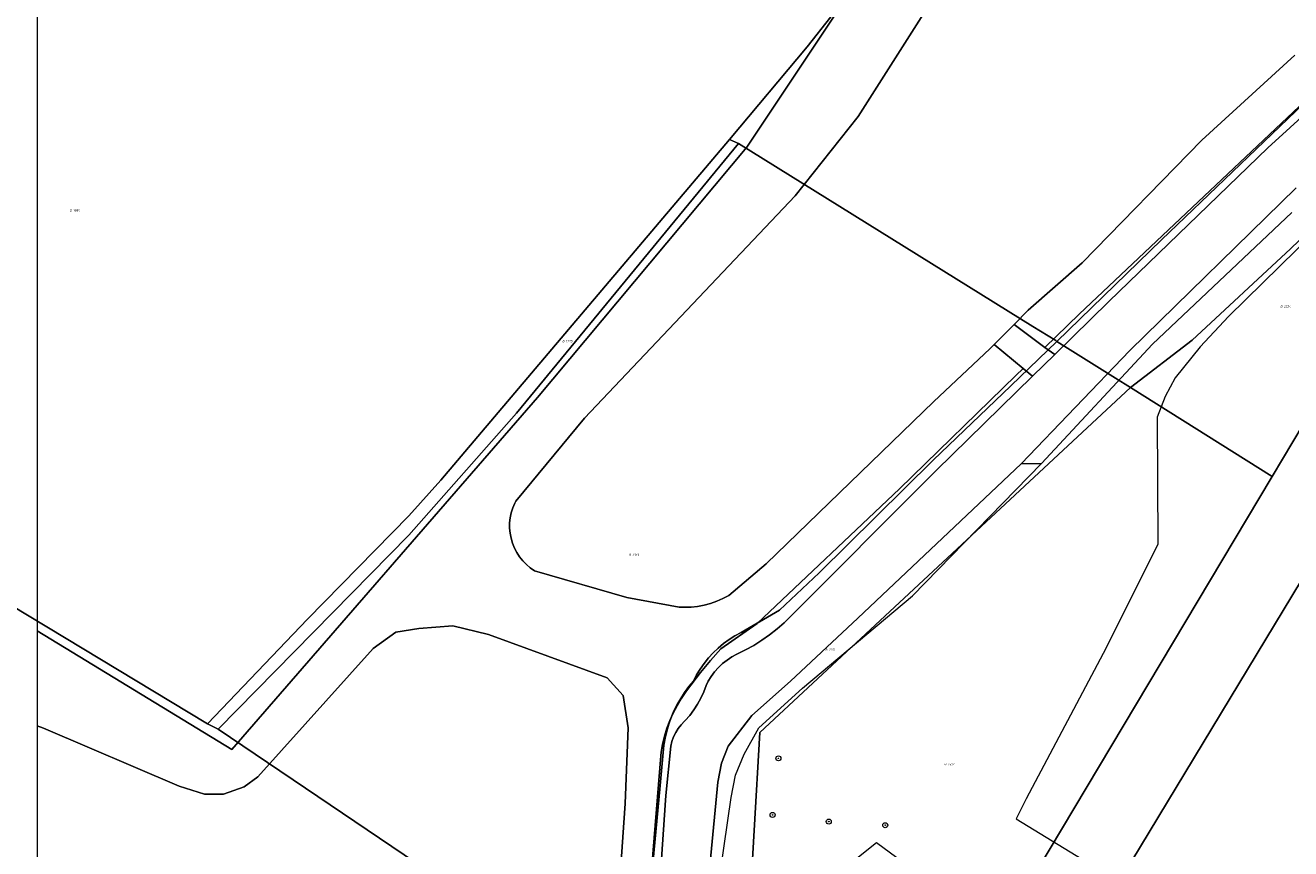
# Model space of a CAD drawing. Header units: metres. Extents: x 207466 to 209466, y 475780 to 477780.
# Tile 146 of 189: x 207643 to 207844, y 477073 to 477204. Entities that reach past the tile are written whole.
import ezdxf
from ezdxf.enums import TextEntityAlignment as Align

# ---------------------------------------------------------------- set-up
doc = ezdxf.new("R2010")
doc.units = ezdxf.units.M
doc.layers.get('0').update_dxf_attribs({"color": 253, "linetype": 'CONTINUOUS'})
for name, color, linetype, lineweight, true_color in [('B-OG-WA-SLOOT_WATER-A', 7, 'CONTINUOUS', 0, 0x478c9a), ('B-RO-GR-BOOM-S', 7, 'CONTINUOUS', 0, 0x6d8a47), ('B-RO-GR-BOUWLAND-GV', 7, 'CONTINUOUS', 0, 0x6d8a47), ('B-RO-GR-GRAS-GV', 7, 'CONTINUOUS', 0, 0x6d8a47), ('B-RO-OG-WATER_SLOOT-GV', 7, 'CONTINUOUS', 0, 0x478c9a)]:
    doc.layers.add(name, color=color, linetype=linetype, lineweight=lineweight, true_color=true_color)
for name, color, linetype, lineweight in [('B-RO-FV-GELEIDING_WILDRASTER-G', 253, 'CONTINUOUS', 0), ('B-WE-KG-GRENS_PERCEEL-GV', 150, 'CONTINUOUS', 18), ('B-WE-KG-GRENS_PERCEEL-S', 150, 'CONTINUOUS', 25)]:
    doc.layers.add(name, color=color, linetype=linetype, lineweight=lineweight)
doc.styles.add('NLCS-ISO', font='NLCS-ISO.ttf')

# ---------------------------------------------------------------- blocks, each defined once
blk = doc.blocks.new('SGR-BOOM_01-SO1')
at = {"linetype": 'Continuous'}
h = blk.add_hatch(color=0, dxfattribs=at)
edge = h.paths.add_edge_path()
edge.add_arc((0, 0), 0.25, 0, 360)
at = {"color": 0, "linetype": 'ByBlock', "lineweight": -2}
for radius in [2, 0.25]:
    blk.add_circle((0, 0), radius, dxfattribs=at)
blk = doc.blocks.new('SKG-PERCEELNUMMER-SO')
at = {"style": 'NLCS-ISO', "oblique": 10, "flags": 1}
blk.add_attdef('GEMEENTECODE', text='', height=1.8, dxfattribs=at).set_placement((0, 2.6), align=Align.MIDDLE_CENTER)
at = {"style": 'NLCS-ISO', "oblique": 10}
blk.add_attdef('SECTIE', text='', height=1.8, dxfattribs=at).set_placement((-0.5, 0), align=Align.MIDDLE_RIGHT)
blk.add_attdef('PERCEELNUMMER', text='', height=1.8, dxfattribs=at).set_placement((0.5, 0), align=Align.MIDDLE_LEFT)

msp = doc.modelspace()

# ---------------------------------------------------------------- linework, layer by layer
at = {"layer": 'B-OG-WA-SLOOT_WATER-A', "flags": 128}
for points in [[(207855.55, 477197.69), (207840.78, 477184.24), (207815.52, 477159.78), (207806.91, 477151.35), (207803.39, 477147.91), (207788.1, 477132.95), (207763.93, 477108.73), (207762.8, 477107.74), (207761.62, 477106.81), (207760.39, 477105.94), (207759.11, 477105.14), (207757.79, 477104.41), (207756.44, 477103.74), (207756.43, 477103.74), (207755.63, 477103.31), (207754.87, 477102.81), (207754.15, 477102.24), (207753.49, 477101.62), (207752.88, 477100.94), (207752.34, 477100.21), (207751.86, 477099.43), (207751.53, 477098.78), (207751.15, 477097.76), (207750.7, 477096.76), (207750.18, 477095.8), (207749.59, 477094.88), (207748.93, 477094.01), (207748.21, 477093.18), (207748.1, 477093.07), (207747.57, 477092.52), (207747.1, 477091.92), (207746.7, 477091.27), (207746.36, 477090.58), (207746.1, 477089.86), (207745.92, 477089.12), (207745.11, 477081.29), (207743.64, 477059.56)], [(207801.58, 477133.97), (207818.83, 477152), (207845.29, 477177.86)], [(207750.67, 477055.13), (207752.95, 477078.93), (207753.38, 477083.38), (207753.98, 477086.41), (207755.02, 477089.11), (207758.82, 477093.97), (207764.93, 477099.43), (207775.64, 477109.48), (207801.58, 477133.97)]]:
    msp.add_lwpolyline(points, dxfattribs=at)
at = {"layer": 'B-RO-FV-GELEIDING_WILDRASTER-G', "flags": 128}
msp.add_lwpolyline([(207645.29, 477107.45), (207676.19, 477088.58), (207724.76, 477144.54), (207758.01, 477184.31), (207782.17, 477220.64), (207836.69, 477302.66)], dxfattribs=at)
at = {"layer": 'B-RO-GR-BOUWLAND-GV', "flags": 128}
msp.add_lwpolyline([(207874.04, 477201.66), (207871.69, 477196.75), (207868.77, 477192.25), (207862.34, 477184.61), (207848.06, 477170.68), (207834.53, 477157.42), (207830.03, 477152.59), (207826.03, 477147.68), (207824.45, 477144.68), (207823.17, 477141.43), (207823.31, 477121.24), (207815.07, 477104.77), (207802.39, 477080.72), (207800.77, 477077.58), (207824.35, 477063.16)], dxfattribs=at)
at = {"layer": 'B-RO-GR-GRAS-GV', "flags": 128}
for points in [[(207846.19, 477302.25), (207839.97, 477302.56), (207836.69, 477302.66), (207782.17, 477220.64), (207758.01, 477184.31), (207724.76, 477144.54), (207676.19, 477088.58), (207645.29, 477107.45)], [(207833.4, 477280), (207775.71, 477189.18), (207765.68, 477176.6), (207732.19, 477141.27), (207721.29, 477128.04), (207721.14, 477127.73), (207720.82, 477126.98), (207720.58, 477126.2), (207720.41, 477125.4), (207720.32, 477124.59), (207720.32, 477123.77), (207720.39, 477122.96), (207720.54, 477122.16), (207720.77, 477121.37), (207721.08, 477120.61), (207721.45, 477119.89), (207721.9, 477119.21), (207722.41, 477118.57), (207722.99, 477117.98), (207723.61, 477117.46), (207724.29, 477117), (207738.92, 477112.73), (207747.23, 477111.22), (207748.09, 477111.19), (207749.14, 477111.23), (207750.19, 477111.34), (207751.23, 477111.54), (207752.25, 477111.81), (207753.25, 477112.16), (207754.21, 477112.59), (207755.15, 477113.08), (207761.08, 477118.07), (207787.71, 477143.92), (207796.63, 477152.28), (207797.31, 477152.97)], [(207742.91, 477070), (207744.32, 477087.59), (207744.39, 477088.15), (207744.62, 477089.43), (207744.93, 477090.71), (207745.31, 477091.96), (207745.77, 477093.18), (207746.3, 477094.38), (207746.91, 477095.54), (207747.59, 477096.66), (207748.33, 477097.73), (207749.13, 477098.83), (207750.64, 477100.8), (207752.22, 477102.71), (207753.85, 477104.57), (207759.65, 477108.63), (207782.24, 477130.01), (207800.74, 477148.01), (207801.91, 477149.14), (207797.31, 477152.97), (207796.63, 477152.28), (207787.71, 477143.92), (207761.08, 477118.07), (207755.15, 477113.08), (207754.21, 477112.59), (207753.25, 477112.16), (207752.25, 477111.81), (207751.23, 477111.54), (207750.19, 477111.34), (207749.14, 477111.23), (207748.09, 477111.19), (207747.23, 477111.22), (207738.92, 477112.73), (207724.29, 477117), (207723.61, 477117.46), (207722.99, 477117.98), (207722.41, 477118.57), (207721.9, 477119.21), (207721.45, 477119.89), (207721.08, 477120.61), (207720.77, 477121.37), (207720.54, 477122.16), (207720.39, 477122.96), (207720.32, 477123.77), (207720.32, 477124.59), (207720.41, 477125.4), (207720.58, 477126.2), (207720.82, 477126.98), (207721.14, 477127.73), (207721.29, 477128.04), (207732.19, 477141.27), (207765.68, 477176.6), (207775.71, 477189.18), (207833.4, 477280)], [(207645.29, 477207.75), (207645.29, 477107.45), (207676.19, 477088.58), (207724.76, 477144.54), (207758.01, 477184.31), (207782.17, 477220.64), (207778.36, 477222.27), (207778.13, 477222.36), (207703.39, 477227.93), (207697.23, 477228.69), (207689.32, 477229.31), (207679.82, 477229.73), (207678.12, 477218.37), (207677.06, 477212.21), (207675.8, 477205.73), (207645.29, 477207.75)], [(207797.31, 477152.97), (207800.45, 477156.16), (207802.69, 477158.44), (207811.26, 477165.95), (207830.28, 477185.45), (207845.08, 477198.94)], [(207845.08, 477198.94), (207830.28, 477185.45), (207811.26, 477165.95), (207802.69, 477158.44), (207800.45, 477156.16), (207805.36, 477152.5), (207807.15, 477154.25), (207810.79, 477157.79), (207852.37, 477197.02)], [(207645.29, 477107.45), (207645.29, 477092.37), (207646.29, 477091.97), (207667.85, 477082.77), (207671.85, 477081.51), (207674.86, 477081.51), (207678.14, 477082.66), (207680.33, 477084.25), (207698.66, 477104.66), (207702.22, 477107.23), (207705.89, 477107.84), (207711.3, 477108.22), (207716.94, 477106.85), (207735.82, 477099.96), (207738.34, 477097.16), (207739.16, 477092.02), (207738.67, 477079.98), (207736.32, 477046.38)], [(207736.32, 477046.38), (207738.67, 477079.98), (207739.16, 477092.02), (207738.34, 477097.16), (207735.82, 477099.96), (207716.94, 477106.85), (207711.3, 477108.22), (207705.89, 477107.84), (207702.22, 477107.23), (207698.66, 477104.66), (207680.33, 477084.25), (207678.14, 477082.66), (207674.86, 477081.51), (207671.85, 477081.51), (207667.85, 477082.77), (207646.29, 477091.97), (207645.29, 477092.37)], [(207645.29, 477092.37), (207645.29, 477064.07)], [(207783.86, 477069.86), (207778.59, 477073.77), (207770.48, 477067.31)]]:
    msp.add_lwpolyline(points, dxfattribs=at)
at = {"layer": 'B-RO-OG-WATER_SLOOT-GV', "flags": 128}
for points in [[(207852.37, 477197.02), (207810.79, 477157.79), (207807.15, 477154.25), (207805.36, 477152.5), (207806.91, 477151.35), (207815.52, 477159.78), (207840.78, 477184.24), (207855.55, 477197.69)], [(207845.29, 477177.86), (207818.83, 477152), (207801.58, 477133.97), (207804.83, 477134.06), (207822.42, 477153.03), (207844.57, 477173.92)], [(207806.91, 477151.35), (207805.36, 477152.5), (207800.45, 477156.16), (207797.31, 477152.97), (207801.91, 477149.14), (207803.39, 477147.91), (207806.91, 477151.35)], [(207803.39, 477147.91), (207801.91, 477149.14), (207800.74, 477148.01), (207782.24, 477130.01), (207759.65, 477108.63), (207753.85, 477104.57), (207752.22, 477102.71), (207750.64, 477100.8), (207749.13, 477098.83), (207748.33, 477097.73), (207747.59, 477096.66), (207746.91, 477095.54), (207746.3, 477094.38), (207745.77, 477093.18), (207745.31, 477091.96), (207744.93, 477090.71), (207744.62, 477089.43), (207744.39, 477088.15), (207744.32, 477087.59), (207742.91, 477070)], [(207743.64, 477059.56), (207745.11, 477081.29), (207745.92, 477089.12), (207746.1, 477089.86), (207746.36, 477090.58), (207746.7, 477091.27), (207747.1, 477091.92), (207747.57, 477092.52), (207748.1, 477093.07), (207748.21, 477093.18), (207748.93, 477094.01), (207749.59, 477094.88), (207750.18, 477095.8), (207750.7, 477096.76), (207751.15, 477097.76), (207751.53, 477098.78), (207751.86, 477099.43), (207752.34, 477100.21), (207752.88, 477100.94), (207753.49, 477101.62), (207754.15, 477102.24), (207754.87, 477102.81), (207755.63, 477103.31), (207756.43, 477103.74), (207756.44, 477103.74), (207757.79, 477104.41), (207759.11, 477105.14), (207760.39, 477105.94), (207761.62, 477106.81), (207762.8, 477107.74), (207763.93, 477108.73), (207788.1, 477132.95), (207803.39, 477147.91)], [(207753.25, 477065.23), (207755.53, 477080.97), (207756.22, 477084.51), (207757.6, 477087.86), (207759.9, 477092.05), (207766.82, 477098.35), (207784.31, 477113.03), (207804.83, 477134.06), (207801.58, 477133.97), (207775.64, 477109.48), (207764.93, 477099.43), (207758.82, 477093.97), (207755.02, 477089.11), (207753.98, 477086.41), (207753.38, 477083.38), (207752.95, 477078.93), (207750.67, 477055.13)]]:
    msp.add_lwpolyline(points, dxfattribs=at)
at = {"layer": 'B-WE-KG-GRENS_PERCEEL-GV'}
for points in [[(207618.43, 477125.2), (207672.31, 477092.65), (207688.23, 477109.28), (207704.29, 477125.72), (207709.38, 477131.39), (207755.23, 477185.54), (207767.61, 477200.27), (207778.89, 477214.63), (207785.34, 477223.66), (207797.91, 477243.59), (207819.55, 477280.3), (207826.94, 477289.66), (207837.71, 477303.69), (207831.52, 477304.13), (207831.33, 477303.64), (207806.64, 477265.52), (207805.23, 477263.35), (207778.1, 477222.34), (207678.62, 477230.16), (207636.3, 477233.31)], [(207897.41, 477299.42), (207837.71, 477303.69), (207826.94, 477289.66), (207819.55, 477280.3), (207797.91, 477243.59), (207785.34, 477223.66), (207778.89, 477214.63), (207767.61, 477200.27), (207755.23, 477185.54), (207756.69, 477184.93), (207803.43, 477155.84), (207807.07, 477153.57), (207807.25, 477153.45), (207823.87, 477169.57), (207853.97, 477198.41)], [(207853.97, 477198.41), (207823.87, 477169.57), (207807.25, 477153.45), (207816.57, 477147.6), (207818.95, 477146.11), (207828.74, 477153.62), (207844.37, 477168.14), (207857.76, 477181.05)], [(207742.9, 477068.7), (207744.23, 477082.85), (207744.84, 477089.29), (207745.03, 477090.41), (207745.29, 477091.51), (207745.61, 477092.6), (207745.99, 477093.67), (207746.43, 477094.71), (207746.94, 477095.73), (207747.5, 477096.71), (207748.12, 477097.67), (207748.79, 477098.58), (207749.51, 477099.45), (207750.02, 477100.43), (207750.59, 477101.37), (207751.23, 477102.27), (207751.92, 477103.13), (207752.66, 477103.94), (207753.46, 477104.7), (207754.3, 477105.41), (207755.19, 477106.06), (207756.12, 477106.66), (207757.09, 477107.19), (207763.19, 477110.74), (207769.5, 477116.69), (207787.58, 477134.59), (207799.96, 477146.39), (207807.25, 477153.45), (207807.07, 477153.57), (207803.43, 477155.84), (207756.69, 477184.93), (207721.42, 477142.05), (207704.32, 477122.64), (207674.03, 477091.82), (207741.11, 477046.44)], [(207741.11, 477046.44), (207674.03, 477091.82), (207672.31, 477092.65), (207618.43, 477125.2), (207577.87, 477149.49), (207557.9, 477161.62), (207545.05, 477169.42), (207543.35, 477160.54), (207540.74, 477147.2), (207535.52, 477120.93), (207536.39, 477120.74), (207531.01, 477095.48), (207523.64, 477059.36)], [(207757.37, 477044.56), (207760.08, 477091.27), (207818.95, 477146.11), (207816.57, 477147.6), (207807.25, 477153.45), (207799.96, 477146.39), (207787.58, 477134.59), (207769.5, 477116.69), (207763.19, 477110.74), (207757.09, 477107.19), (207756.12, 477106.66), (207755.19, 477106.06), (207754.3, 477105.41), (207753.46, 477104.7), (207752.66, 477103.94), (207751.92, 477103.13), (207751.23, 477102.27), (207750.59, 477101.37), (207750.02, 477100.43), (207749.51, 477099.45), (207748.79, 477098.58), (207748.12, 477097.67), (207747.5, 477096.71), (207746.94, 477095.73), (207746.43, 477094.71), (207745.99, 477093.67), (207745.61, 477092.6), (207745.29, 477091.51), (207745.03, 477090.41), (207744.84, 477089.29), (207744.23, 477082.85), (207742.9, 477068.7)], [(207851.31, 477148.51), (207841.44, 477131.98), (207790.36, 477046.28)], [(207800.61, 477040.19), (207851.8, 477124.9), (207865.22, 477146.9), (207914.42, 477115.62), (207946.89, 477094.73), (207934.49, 477073.12), (207868.56, 476954.98)], [(207868.56, 476954.98), (207934.49, 477073.12), (207851.8, 477124.9), (207800.61, 477040.19)]]:
    msp.add_lwpolyline(points, dxfattribs=at)
for points in [[(207818.95, 477146.11), (207841.44, 477131.98), (207851.31, 477148.51), (207861.41, 477173.04), (207862.49, 477177.4), (207863.68, 477190.56), (207857.76, 477181.05), (207844.37, 477168.14), (207828.74, 477153.62)], [(207755.23, 477185.54), (207709.38, 477131.39), (207704.29, 477125.72), (207688.23, 477109.28), (207672.31, 477092.65), (207674.03, 477091.82), (207704.32, 477122.64), (207721.42, 477142.05), (207756.69, 477184.93)], [(207841.44, 477131.98), (207818.95, 477146.11), (207760.08, 477091.27), (207757.37, 477044.56), (207756.86, 477035.79), (207776.22, 477022.69), (207776.73, 477022.33), (207790.69, 477046.11), (207790.36, 477046.28)]]:
    msp.add_lwpolyline(points, close=True, dxfattribs=at)

# ---------------------------------------------------------------- block references
at = {"layer": 'B-RO-GR-BOOM-S', "xscale": 0.2, "yscale": 0.2, "zscale": 0.2}
for p in [(207763.01, 477087.18), (207762.09, 477078.18), (207771.02, 477077.13), (207780, 477076.55)]:
    msp.add_blockref('SGR-BOOM_01-SO1', p, dxfattribs=at)
at = {"layer": 'B-WE-KG-GRENS_PERCEEL-S', "xscale": 0.2, "yscale": 0.2, "zscale": 0.2}
for p, values in [((207650.89, 477174.27), {'PERCEELNUMMER': '1884', 'SECTIE': 'B'}), ((207843.19, 477159), {'PERCEELNUMMER': '2324', 'SECTIE': 'B'}), ((207729.14, 477153.49), {'PERCEELNUMMER': '1775', 'SECTIE': 'B'}), ((207739.71, 477119.51), {'PERCEELNUMMER': '2313', 'SECTIE': 'B'}), ((207770.93, 477104.46), {'PERCEELNUMMER': '2311', 'SECTIE': 'B'}), ((207789.8, 477086.23), {'PERCEELNUMMER': '2312', 'SECTIE': 'B'})]:
    msp.add_blockref('SKG-PERCEELNUMMER-SO', p, dxfattribs=at).add_auto_attribs(values)

doc.saveas('drawing.dxf')
